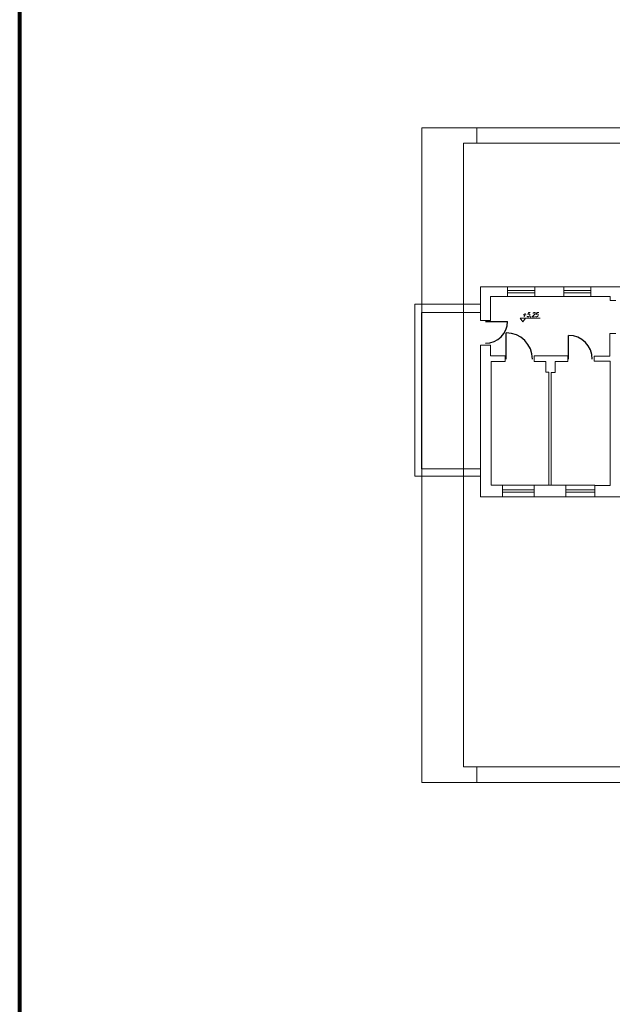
# Model space of a CAD drawing. Extents: x 34439 to 126910, y -74890 to 17912.
# Tile 92 of 144: x 111998 to 114689, y -59624 to -55156. Entities that reach past the tile are written whole.
import ezdxf

# ---------------------------------------------------------------- set-up
doc = ezdxf.new("R2010")
doc.units = 0
doc.header["$MEASUREMENT"] = 0
doc.linetypes.add('Przerywana długa', pattern=[1058333.301544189, 634999.990463, -423333.311081])
for name, color, linetype, lineweight in [('062', 62, 'Continuous', 0), ('_konstrukcja', 96, 'Continuous', 20), ('_stolarka', 82, 'Continuous', 30), ('Opisy_wymiary.2D77', 7, 'Continuous', 0), ('Opisy_wymiary.2D88', 8, 'Continuous', 0), ('WYMIARKI', 10, 'Continuous', 13)]:
    doc.layers.add(name, color=color, linetype=linetype, lineweight=lineweight)
doc.styles.add('ROMANS', font='SIMPLEX.SHX', dxfattribs={"width": 0.85, "oblique": 15, "height": 16})

msp = doc.modelspace()

# ---------------------------------------------------------------- linework, layer by layer
at = {"layer": '062', "linetype": 'Przerywana długa', "flags": 128}
msp.add_lwpolyline([(113823.4, -55647), (118023.4, -55647), (118023.4, -58617), (113823.4, -58617)], close=True, dxfattribs=at)
at = {"layer": '_konstrukcja', "ltscale": 50}
for p, q in [((114090.3, -56520.8), (114090.3, -56368.2)), ((114213.3, -56368.2), (114090.3, -56368.2)), ((114213.3, -56412.1), (114213.3, -56368.2)), ((114336.7, -56368.2), (114213.3, -56368.2)), ((114336.7, -56412.1), (114336.7, -56368.2)), ((114336.7, -56368.2), (114468.2, -56368.2)), ((114468.2, -56412.1), (114468.2, -56368.2)), ((114591.6, -56368.2), (114468.2, -56368.2)), ((114591.6, -56412.1), (114591.6, -56368.2)), ((114591.6, -56368.2), (114816.3, -56368.2)), ((114213.3, -56412.1), (114135.7, -56412.1)), ((114135.7, -56412.1), (114135.7, -56520.8)), ((114336.7, -56385.2), (114213.3, -56385.2)), ((114336.7, -56395.2), (114213.3, -56395.2)), ((114336.7, -56412.1), (114213.3, -56412.1)), ((114336.7, -56412.1), (114468.2, -56412.1)), ((114591.6, -56385.2), (114468.2, -56385.2)), ((114591.6, -56395.2), (114468.2, -56395.2)), ((114591.6, -56412.1), (114468.2, -56412.1)), ((114591.6, -56412.1), (114679.2, -56412.1)), ((114679.2, -56430.1), (114679.2, -56412.1)), ((113791.5, -57228.1), (113791.5, -56447.8)), ((113791.5, -56447.8), (114090.3, -56447.8)), ((114704.6, -56430.1), (114679.2, -56430.1)), ((114090.3, -56485), (113822.3, -56485)), ((113822.3, -56485), (113822.3, -57194.1)), ((114135.7, -56520.8), (114090.3, -56520.8)), ((114678.4, -56683.8), (114678.4, -56579.7)), ((114678.4, -56579.7), (114705.5, -56579.7)), ((114135.7, -56633.9), (114090.3, -56633.9)), ((114090.3, -56633.9), (114090.3, -57321.5)), ((114135.7, -56681.9), (114135.7, -56633.9)), ((114203.1, -56681.9), (114135.7, -56681.9)), ((114203.1, -56707.8), (114203.1, -56681.9)), ((114333.8, -56707.8), (114333.8, -56681.9)), ((114333.8, -56681.9), (114486.7, -56681.9)), ((114486.7, -56707.8), (114486.7, -56681.9)), ((114606.2, -56706.2), (114606.2, -56683.8)), ((114606.2, -56683.8), (114678.4, -56683.8)), ((114139.4, -57268.1), (114139.4, -56707.8)), ((114139.4, -56707.8), (114203.1, -56707.8)), ((114333.8, -56707.8), (114386.5, -56707.8)), ((114386.5, -56755.4), (114386.5, -56706.6)), ((114486.7, -56707.8), (114430.1, -56707.8)), ((114430.1, -56707.8), (114430.1, -56756.6)), ((114679.4, -56706.2), (114606.2, -56706.2)), ((114679.4, -57270.4), (114679.4, -56706.2)), ((114400.1, -56755.4), (114386.5, -56755.4)), ((114400.1, -57268.1), (114400.1, -56755.4)), ((114430.1, -56756.6), (114411.6, -56756.6)), ((114411.6, -56756.6), (114411.6, -57268.1)), ((114090.3, -57228.1), (113791.5, -57228.1)), ((113822.3, -57194.1), (114090.3, -57194.1)), ((114189.7, -57268.1), (114139.4, -57268.1)), ((114189.7, -57321.5), (114189.7, -57268.1)), ((114189.7, -57268.1), (114334.7, -57268.1)), ((114334.7, -57321.5), (114334.7, -57268.1)), ((114334.7, -57268.1), (114477.4, -57268.1)), ((114477.4, -57321.5), (114477.4, -57268.1)), ((114477.4, -57268.1), (114610, -57268.1)), ((114610, -57321.5), (114610, -57268.1)), ((114610, -57270.4), (114679.4, -57270.4)), ((114090.3, -57321.5), (114189.7, -57321.5)), ((114189.7, -57289.8), (114334.7, -57289.8)), ((114189.7, -57299.8), (114334.7, -57299.8)), ((114189.7, -57321.5), (114334.7, -57321.5)), ((114334.7, -57321.5), (114477.4, -57321.5)), ((114477.4, -57289.8), (114610, -57289.8)), ((114477.4, -57299.8), (114610, -57299.8)), ((114477.4, -57321.5), (114610, -57321.5)), ((114725.3, -57321.5), (114610, -57321.5))]:
    msp.add_line(p, q, dxfattribs=at)
at = {"layer": '_konstrukcja', "lineweight": 80, "ltscale": 50}
msp.add_lwpolyline([(111997.7, -46220.8), (126910.5, -46220.8), (126910.5, -64091.9), (111997.7, -64091.9)], close=True, dxfattribs=at)
at = {"layer": '_stolarka', "linetype": 'ByBlock', "ltscale": 50}
for p, q in [((114113.5, -56525.1), (114212.8, -56525.1)), ((114207.2, -56696.5), (114207.2, -56577.2)), ((114490.8, -56696.5), (114490.8, -56589.2))]:
    msp.add_line(p, q, dxfattribs=at)
for centre, radius, start, end in [((114113.5, -56525.1), 99.4, 270, 0), ((114207.2, -56696.5), 119.2, 0, 90), ((114490.8, -56696.5), 107.3, 0, 90)]:
    msp.add_arc(centre, radius, start, end, dxfattribs=at)
at = {"layer": 'Opisy_wymiary.2D77', "linetype": 'Continuous'}
for p, q in [((117953.4, -55717), (114013.4, -55717)), ((114013.4, -55717), (114013.4, -58547)), ((114013.4, -58547), (117953.4, -58547))]:
    msp.add_line(p, q, dxfattribs=at)
at = {"layer": 'Opisy_wymiary.2D88', "linetype": 'Continuous'}
for p, q in [((114073.4, -55717), (114073.4, -55647)), ((114073.4, -58617), (114073.4, -58547))]:
    msp.add_line(p, q, dxfattribs=at)
at = {"layer": 'WYMIARKI'}
msp.add_line((114270.2, -56510), (114360.8, -56510), dxfattribs=at)
msp.add_lwpolyline([(114270.2, -56510), (114282.2, -56527.4), (114294.1, -56510)], dxfattribs=at)

# ---------------------------------------------------------------- texts
at = {"layer": 'WYMIARKI', "style": 'ROMANS', "oblique": 15, "width": 0.85}
msp.add_attdef('+5,25', (114279.3, -56504.8), '%%p0.00', height=20, dxfattribs=at)

doc.saveas('drawing.dxf')
